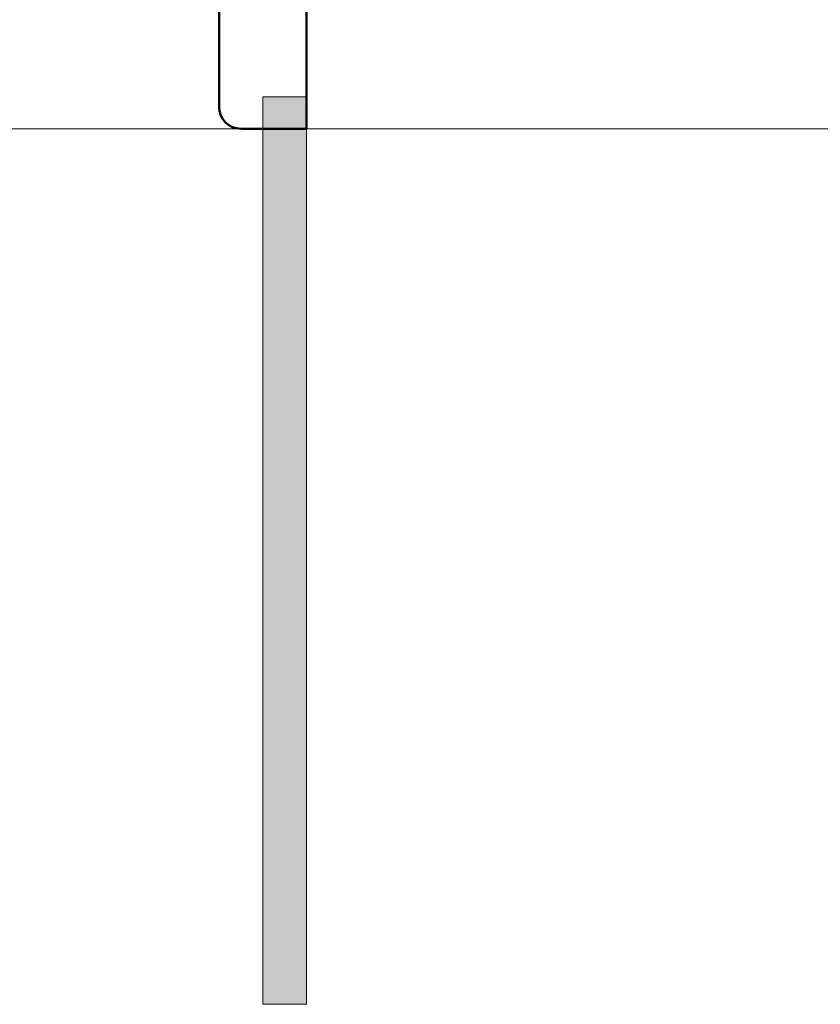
# Model space of a CAD drawing. Header units: millimetres. Extents: x 10199 to 83623, y 33714 to 105138.
# Tile 8 of 41: x 61776 to 61794, y 71068 to 71090. Entities that reach past the tile are written whole.
import ezdxf

# ---------------------------------------------------------------- set-up
doc = ezdxf.new("R2010")
doc.units = ezdxf.units.MM
doc.layers.add('Osevye', color=2, linetype='Continuous', lineweight=9, true_color=0xffff00)
doc.layers.add('узл_dwg', color=7, linetype='Continuous', lineweight=9, true_color=0x767676)

# ---------------------------------------------------------------- blocks, each defined once
blk = doc.blocks.new('узл_dwg__U34-3022291-5_14 Примыкание шахты')
at = {"color": 2, "lineweight": 50, "true_color": 0xffff00}
blk.add_line((61780.756, 71088.104), (61780.756, 71108.604), dxfattribs=at)
at = {"color": 2, "lineweight": 50, "true_color": 0xffff00, "flags": 128}
blk.add_lwpolyline([(61757.756, 71111.104), (61757.756, 71112.604), (61782.756, 71112.604), (61782.756, 71087.604), (61781.256, 71087.604)], dxfattribs=at)
at = {"color": 2, "lineweight": 50, "true_color": 0xffff00}
blk.add_arc((61781.256, 71088.104), 0.5, 180, 270, dxfattribs=at)
blk = doc.blocks.new('узл_dwg-3022285-5_14 Примыкание шахты')
at = {"lineweight": 9}
blk.add_hatch(color=256, dxfattribs=at).paths.add_polyline_path([(61782.756, 71067.59), (61782.756, 71088.336), (61781.756, 71088.336), (61781.756, 71067.59)])
at = {"lineweight": 9, "flags": 128}
blk.add_lwpolyline([(61781.756, 71067.59), (61781.756, 71088.336), (61782.756, 71088.336), (61782.756, 71067.59)], close=True, dxfattribs=at)
at = {"layer": 'Osevye'}
blk.add_line((61918.373, 71087.604), (61757.815, 71087.604), dxfattribs=at)
blk.add_blockref('узл_dwg__U34-3022291-5_14 Примыкание шахты', (0, 0))

msp = doc.modelspace()

# ---------------------------------------------------------------- block references
at = {"layer": 'узл_dwg', "color": 253, "true_color": 0x999999}
msp.add_blockref('узл_dwg-3022285-5_14 Примыкание шахты', (0, 0), dxfattribs=at)

doc.saveas('drawing.dxf')
